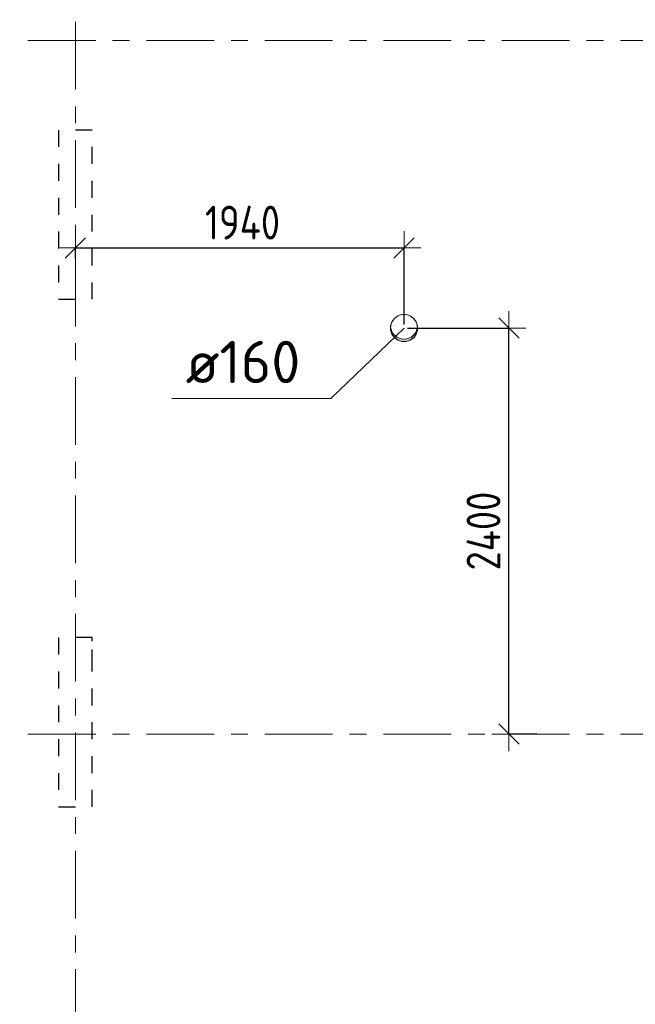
# Model space of a CAD drawing. Header units: metres. Extents: x -38 to 97, y -15 to 21.
# Tile 36 of 139: x 28.12 to 31.76, y 1.7 to 7.52. Entities that reach past the tile are written whole.
import ezdxf

# ---------------------------------------------------------------- set-up
doc = ezdxf.new("R2010")
doc.units = ezdxf.units.M
doc.header["$PDMODE"] = 65
for name, pattern in [('______11', [0.5, 0.4, -0.05, 0, -0.05]), ('______2', [0.054, 0.04, -0.014]), ('______5', [1.1, 0.8, -0.1, 0.1, -0.1])]:
    doc.linetypes.add(name, pattern=pattern)
for name, color, linetype, lineweight in [('XR$2$Осевая линия (1)', 7, '______5', 13), ('XR$3$Перекрытие (1)', 7, 'Continuous', 35), ('XR$4$Размерная линия (1)', 7, 'Continuous', 13), ('XR$4$Текст_ общее_1', 7, 'Continuous', 13), ('XR$5$Размерная линия (1)', 7, 'Continuous', 13), ('XR$5$Текст_ общее_1', 7, 'Continuous', 13)]:
    doc.layers.add(name, color=color, linetype=linetype, lineweight=lineweight)
doc.layers.add('XR$3$Макрос проема_ отверстия', color=7, linetype='Continuous', lineweight=13, true_color=0x2d2d2d)
doc.layers.add('XR$7$Стена_ бетон несущ.', color=7, linetype='Continuous', lineweight=70, true_color=0xb4b496)
doc.styles.add('ISOCPEUR', font='txt')
doc.dimstyles.new('DIMSTYLE_3', dxfattribs={"dimtxt": 0.2, "dimasz": 0.2, "dimexe": 0, "dimexo": 0, "dimgap": 0.1, "dimtad": 2, "dimdec": 0, "dimlfac": 1000, "dimrnd": 5, "dimzin": 12, "dimdsep": 46, "dimtxsty": 'ISOCPEUR', "dimblk1": 'ALL_ML_STRICH', "dimblk2": 'ALL_ML_STRICH', "dimsah": 1, "dimcen": 0, "dimclrd": 7, "dimclre": 256, "dimclrt": 7, "dimadec": 0, "dimazin": 0, "dimtfac": 1, "dimtdec": 0, "dimtix": 1, "dimtmove": 2, "dimatfit": 3, "dimfxl": 0, "dimtzin": 0, "dimlwd": 0, "dimlwe": -3, "dimarcsym": 0})

# ---------------------------------------------------------------- blocks, each defined once
blk = doc.blocks.new('NSY1')
at = {"color": 0, "linetype": 'ByBlock', "lineweight": -2}
blk.add_line((0, 0), (0, 0), dxfattribs=at)
blk.add_line((0, 0), (0, 0), dxfattribs=at)
blk.add_line((0, 0), (0, 0), dxfattribs=at)
blk.add_line((0, 0), (0, 0), dxfattribs=at)
blk.add_line((0, 0), (0, 0), dxfattribs=at)
blk.add_line((0, 0), (0, 0), dxfattribs=at)
blk.add_line((0, 0), (0, 0), dxfattribs=at)
blk.add_line((0, 0), (0, 0), dxfattribs=at)
blk.add_line((0, 0), (0, 0), dxfattribs=at)
blk.add_line((0, 0), (0, 0), dxfattribs=at)
blk.add_line((0, 0), (0, 0), dxfattribs=at)
blk.add_line((0, 0), (0, 0), dxfattribs=at)
blk.add_line((0, 0), (0, 0), dxfattribs=at)
blk.add_line((0, 0), (0, 0), dxfattribs=at)
blk.add_line((0, 0), (0, 0), dxfattribs=at)
blk.add_line((0, 0), (0, 0), dxfattribs=at)
blk.add_line((0, 0), (0, 0), dxfattribs=at)
blk.add_line((0, 0), (0, 0), dxfattribs=at)
blk.add_line((0, 0), (0, 0), dxfattribs=at)
blk.add_line((0, 0), (0, 0), dxfattribs=at)
blk.add_line((0, 0), (0, 0), dxfattribs=at)
blk.add_line((0, 0), (0, 0), dxfattribs=at)
blk.add_line((0, 0), (0, 0), dxfattribs=at)
blk.add_line((0, 0), (0, 0), dxfattribs=at)
blk.add_line((0, 0), (0, 0), dxfattribs=at)
blk.add_line((0, 0), (0, 0), dxfattribs=at)
blk.add_line((0, 0), (0, 0), dxfattribs=at)
blk.add_line((0, 0), (0, 0), dxfattribs=at)
blk.add_line((0, 0), (0, 0), dxfattribs=at)
blk.add_line((0, 0), (0, 0), dxfattribs=at)
blk.add_line((0, 0), (0, 0), dxfattribs=at)
blk.add_line((0, 0), (0, 0), dxfattribs=at)
blk.add_line((0, 0), (0, 0), dxfattribs=at)
blk.add_line((0, 0), (0, 0), dxfattribs=at)
blk.add_line((0, 0), (0, 0), dxfattribs=at)
blk.add_line((0, 0), (0, 0), dxfattribs=at)
blk.add_line((0, 0), (0, 0), dxfattribs=at)
blk.add_line((0, 0), (0, 0), dxfattribs=at)
blk.add_line((0, 0), (0, 0), dxfattribs=at)
blk.add_line((0, 0), (0, 0), dxfattribs=at)
blk.add_line((0, 0), (0, 0), dxfattribs=at)
blk.add_line((0, 0), (0, 0), dxfattribs=at)
blk.add_line((0, 0), (0, 0), dxfattribs=at)
blk.add_line((0, 0), (0, 0), dxfattribs=at)
blk = doc.blocks.new('Отображение проема (2)', base_point=(-1.002, -49.786))
at = {"layer": 'XR$3$Макрос проема_ отверстия', "true_color": 0x000000, "transparency": 33554687}
blk.add_hatch(color=18, dxfattribs=at).paths.add_polyline_path([(-0.967, -49.384), (-1.002, -49.383), (-1.072, -49.389), (-1.139, -49.407), (-1.203, -49.437), (-1.261, -49.477), (-1.31, -49.527), (-1.351, -49.585), (-1.381, -49.648), (-1.399, -49.716), (-1.405, -49.786), (-1.399, -49.856), (-1.381, -49.924), (-1.351, -49.988), (-1.31, -50.045), (-1.261, -50.095), (-1.203, -50.135), (-1.139, -50.165), (-1.072, -50.183), (-1.002, -50.189), (-0.967, -50.188), (-1.032, -50.177), (-1.095, -50.155), (-1.153, -50.123), (-1.205, -50.082), (-1.25, -50.033), (-1.287, -49.978), (-1.313, -49.917), (-1.329, -49.852), (-1.335, -49.786), (-1.329, -49.72), (-1.313, -49.656), (-1.287, -49.595), (-1.25, -49.539), (-1.205, -49.49), (-1.153, -49.449), (-1.095, -49.417), (-1.032, -49.396)])
at = {"layer": 'XR$3$Макрос проема_ отверстия', "transparency": 33554687}
blk.add_circle((-1.002, -49.786), 0.403, dxfattribs=at)
blk.add_arc((-0.932, -49.786), 0.403, 94.9784, 265.0216, dxfattribs=at)
blk = doc.blocks.new('ALL_ML_STRICH')
at = {"color": 0, "linetype": 'ByBlock', "lineweight": -2}
for p, q in [((-0.3, -0.3), (0.3, 0.3)), ((0, -0.5), (0, 0.5)), ((-1, 0), (0.5, 0))]:
    blk.add_line(p, q, dxfattribs=at)
blk = doc.blocks.new('*D227')
at = {"layer": 'DEFPOINTS', "color": 7, "linetype": 'Continuous', "lineweight": 13, "transparency": 33554687}
for p in [(30.392, 5.7), (31.0114, 3.3), (31.1963, 3.3)]:
    blk.add_point(p, dxfattribs=at)
at = {"layer": 'XR$4$Размерная линия (1)', "color": 9, "linetype": 'Continuous', "lineweight": -2, "true_color": 0xc7c7c7, "transparency": 33554687}
for p, q in [((30.412, 5.7), (31.0114, 5.7)), ((31.1763, 3.3), (31.0114, 3.3))]:
    blk.add_line(p, q, dxfattribs=at)
at = {"layer": 'XR$4$Размерная линия (1)', "color": 7, "linetype": 'Continuous', "lineweight": -2, "transparency": 33554687}
blk.add_line((31.0114, 3.3), (31.0114, 5.7), dxfattribs=at)
at = {"layer": 'XR$4$Размерная линия (1)', "color": 7, "linetype": 'Continuous', "lineweight": 13, "transparency": 33554687, "xscale": 0.2, "yscale": 0.2, "zscale": 0.2}
for p, rotation in [((31.0114, 5.7), 90), ((31.0114, 3.3), 270)]:
    blk.add_blockref('ALL_ML_STRICH', p, dxfattribs=dict(at, rotation=rotation))
at = {"layer": 'XR$4$Размерная линия (1)', "color": 7, "linetype": 'Continuous', "lineweight": 13, "transparency": 33554687, "insert": (30.8614, 4.5), "char_height": 0.2, "width": 0.666667, "attachment_point": 5, "rotation": 90, "style": 'ISOCPEUR'}
blk.add_mtext('\\W0.83;\\A1;{2400}', dxfattribs=at)
blk = doc.blocks.new('*D228')
at = {"layer": 'DEFPOINTS', "color": 7, "linetype": 'Continuous', "lineweight": 13, "transparency": 33554687}
for p in [(28.45, 6.1731), (28.45, 6.0918), (30.392, 5.7)]:
    blk.add_point(p, dxfattribs=at)
at = {"layer": 'XR$4$Размерная линия (1)', "color": 9, "linetype": 'Continuous', "lineweight": -2, "true_color": 0xc7c7c7, "transparency": 33554687}
for p, q in [((28.45, 6.1118), (28.45, 6.1731)), ((30.392, 5.72), (30.392, 6.1731))]:
    blk.add_line(p, q, dxfattribs=at)
at = {"layer": 'XR$4$Размерная линия (1)', "color": 7, "linetype": 'Continuous', "lineweight": -2, "transparency": 33554687}
blk.add_line((28.45, 6.1731), (30.392, 6.1731), dxfattribs=at)
at = {"layer": 'XR$4$Размерная линия (1)', "color": 7, "linetype": 'Continuous', "lineweight": 13, "transparency": 33554687, "xscale": 0.2, "yscale": 0.2, "zscale": 0.2, "rotation": 180}
blk.add_blockref('ALL_ML_STRICH', (28.45, 6.1731), dxfattribs=at)
at = {"layer": 'XR$4$Размерная линия (1)', "color": 7, "linetype": 'Continuous', "lineweight": 13, "transparency": 33554687, "xscale": 0.2, "yscale": 0.2, "zscale": 0.2}
blk.add_blockref('ALL_ML_STRICH', (30.392, 6.1731), dxfattribs=at)
at = {"layer": 'XR$4$Размерная линия (1)', "color": 7, "linetype": 'Continuous', "lineweight": 13, "transparency": 33554687, "insert": (29.4376, 6.3231), "char_height": 0.2, "width": 0.666667, "attachment_point": 5, "style": 'ISOCPEUR'}
blk.add_mtext('\\W0.83;\\A1;{1940}', dxfattribs=at)
blk = doc.blocks.new('*D550')
at = {"layer": 'DEFPOINTS', "color": 7, "linetype": 'Continuous', "lineweight": 13, "transparency": 33554687}
for p in [(30.392, 5.7), (31.0114, 3.3), (31.1963, 3.3)]:
    blk.add_point(p, dxfattribs=at)
at = {"layer": 'XR$5$Размерная линия (1)', "color": 9, "linetype": 'Continuous', "lineweight": -2, "true_color": 0xc7c7c7, "transparency": 33554687}
for p, q in [((30.412, 5.7), (31.0114, 5.7)), ((31.1763, 3.3), (31.0114, 3.3))]:
    blk.add_line(p, q, dxfattribs=at)
at = {"layer": 'XR$5$Размерная линия (1)', "color": 7, "linetype": 'Continuous', "lineweight": -2, "transparency": 33554687}
blk.add_line((31.0114, 3.3), (31.0114, 5.7), dxfattribs=at)
at = {"layer": 'XR$5$Размерная линия (1)', "color": 7, "linetype": 'Continuous', "lineweight": 13, "transparency": 33554687, "xscale": 0.2, "yscale": 0.2, "zscale": 0.2}
for p, rotation in [((31.0114, 5.7), 90), ((31.0114, 3.3), 270)]:
    blk.add_blockref('ALL_ML_STRICH', p, dxfattribs=dict(at, rotation=rotation))
at = {"layer": 'XR$5$Размерная линия (1)', "color": 7, "linetype": 'Continuous', "lineweight": 13, "transparency": 33554687, "insert": (30.8614, 4.5), "char_height": 0.2, "width": 0.666667, "attachment_point": 5, "rotation": 90, "style": 'ISOCPEUR'}
blk.add_mtext('\\W0.83;\\A1;{2400}', dxfattribs=at)
blk = doc.blocks.new('*D551')
at = {"layer": 'DEFPOINTS', "color": 7, "linetype": 'Continuous', "lineweight": 13, "transparency": 33554687}
for p in [(28.45, 6.1731), (28.45, 6.0918), (30.392, 5.7)]:
    blk.add_point(p, dxfattribs=at)
at = {"layer": 'XR$5$Размерная линия (1)', "color": 9, "linetype": 'Continuous', "lineweight": -2, "true_color": 0xc7c7c7, "transparency": 33554687}
for p, q in [((28.45, 6.1118), (28.45, 6.1731)), ((30.392, 5.72), (30.392, 6.1731))]:
    blk.add_line(p, q, dxfattribs=at)
at = {"layer": 'XR$5$Размерная линия (1)', "color": 7, "linetype": 'Continuous', "lineweight": -2, "transparency": 33554687}
blk.add_line((28.45, 6.1731), (30.392, 6.1731), dxfattribs=at)
at = {"layer": 'XR$5$Размерная линия (1)', "color": 7, "linetype": 'Continuous', "lineweight": 13, "transparency": 33554687, "xscale": 0.2, "yscale": 0.2, "zscale": 0.2, "rotation": 180}
blk.add_blockref('ALL_ML_STRICH', (28.45, 6.1731), dxfattribs=at)
at = {"layer": 'XR$5$Размерная линия (1)', "color": 7, "linetype": 'Continuous', "lineweight": 13, "transparency": 33554687, "xscale": 0.2, "yscale": 0.2, "zscale": 0.2}
blk.add_blockref('ALL_ML_STRICH', (30.392, 6.1731), dxfattribs=at)
at = {"layer": 'XR$5$Размерная линия (1)', "color": 7, "linetype": 'Continuous', "lineweight": 13, "transparency": 33554687, "insert": (29.4376, 6.3231), "char_height": 0.2, "width": 0.666667, "attachment_point": 5, "style": 'ISOCPEUR'}
blk.add_mtext('\\W0.83;\\A1;{1940}', dxfattribs=at)

msp = doc.modelspace()

# ---------------------------------------------------------------- linework, layer by layer
at = {"color": 7, "linetype": 'Continuous', "lineweight": 13, "transparency": 33554687}
msp.add_lwpolyline([(30.392, 5.7), (29.9598, 5.2828), (29.0198, 5.2828)], dxfattribs=at)
msp.add_lwpolyline([(30.392, 5.7), (29.9598, 5.2828), (29.0198, 5.2828)], dxfattribs=at)
at = {"layer": 'XR$2$Осевая линия (1)', "color": 253, "linetype": '______11', "lineweight": 13, "true_color": 0xa0a0a0, "transparency": 33554687}
for p, q in [((28.45, -3.39), (28.45, 8.92)), ((-2.63, 7.4), (62.6, 7.4)), ((-2.63, 3.3), (62.6, 3.3))]:
    msp.add_line(p, q, dxfattribs=at)
at = {"layer": 'XR$3$Перекрытие (1)', "color": 7, "linetype": 'Continuous', "lineweight": 13, "transparency": 33554687}
for p, q in [((30.3553, 5.7719), (30.3349, 5.757)), ((30.3793, 5.7797), (30.3553, 5.7719)), ((30.4046, 5.7797), (30.3793, 5.7797)), ((30.4286, 5.7719), (30.4046, 5.7797)), ((30.449, 5.757), (30.4286, 5.7719)), ((30.3201, 5.7366), (30.3123, 5.7126)), ((30.3123, 5.7126), (30.3123, 5.6874)), ((30.3349, 5.757), (30.3201, 5.7366)), ((30.4638, 5.7366), (30.449, 5.757)), ((30.4716, 5.7126), (30.4638, 5.7366)), ((30.4716, 5.6874), (30.4716, 5.7126)), ((30.3123, 5.6874), (30.3201, 5.6634)), ((30.3201, 5.6634), (30.3349, 5.643)), ((30.449, 5.643), (30.4638, 5.6634)), ((30.4638, 5.6634), (30.4716, 5.6874)), ((30.3349, 5.643), (30.3553, 5.6281)), ((30.3553, 5.6281), (30.3793, 5.6203)), ((30.3793, 5.6203), (30.4046, 5.6203)), ((30.4046, 5.6203), (30.4286, 5.6281)), ((30.4286, 5.6281), (30.449, 5.643))]:
    msp.add_line(p, q, dxfattribs=at)
at = {"layer": 'XR$7$Стена_ бетон несущ.', "color": 253, "linetype": '______2', "lineweight": -3, "true_color": 0xa0a0a0, "transparency": 33554687}
for p, q in [((28.55, 6.87), (28.35, 6.87)), ((28.35, 6.87), (28.35, 5.87)), ((28.55, 5.87), (28.55, 6.87)), ((28.35, 5.87), (28.55, 5.87)), ((28.55, 3.87), (28.35, 3.87)), ((28.35, 3.87), (28.35, 2.87)), ((28.55, 3.85), (28.55, 3.87)), ((28.55, 3.7), (28.55, 3.85)), ((28.55, 2.87), (28.55, 3.7)), ((28.35, 2.87), (28.55, 2.87))]:
    msp.add_line(p, q, dxfattribs=at)

# ---------------------------------------------------------------- block references
at = {"layer": 'XR$3$Макрос проема_ отверстия', "transparency": 33554687, "xscale": 0.197537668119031, "yscale": 0.197537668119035, "rotation": 89.99999714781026}
msp.add_blockref('Отображение проема (2)', (30.392, 5.7), dxfattribs=at)
at = {"layer": 'XR$3$Перекрытие (1)', "color": 7, "linetype": 'Continuous', "lineweight": 13, "transparency": 33554687, "xscale": 0.05000000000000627, "yscale": 0.05000000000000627, "zscale": 0.05000000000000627}
msp.add_blockref('NSY1', (30.392, 5.7), dxfattribs=at)

# ---------------------------------------------------------------- texts
at = {"layer": 'XR$4$Текст_ общее_1', "color": 7, "linetype": 'Continuous', "lineweight": 13, "transparency": 33554687, "insert": (29.1019, 5.4995), "char_height": 0.25, "width": 0.809375, "attachment_point": 4, "style": 'ISOCPEUR'}
msp.add_mtext('\\A1;{\\fISOCPEUR|i0|b0;\\H0.250000;\\W1.000000;\\C7;ø160}\\P', dxfattribs=at)
at = {"layer": 'XR$5$Текст_ общее_1', "color": 7, "linetype": 'Continuous', "lineweight": 13, "transparency": 33554687, "insert": (29.1019, 5.4995), "char_height": 0.25, "width": 0.809375, "attachment_point": 4, "style": 'ISOCPEUR'}
msp.add_mtext('\\A1;{\\fISOCPEUR|i0|b0;\\H0.250000;\\W1.000000;\\C7;ø160}\\P', dxfattribs=at)

# ---------------------------------------------------------------- dimensions: what is measured, and where the dimension line sits
at = {"layer": 'XR$4$Размерная линия (1)', "color": 7, "linetype": 'Continuous', "lineweight": 13, "transparency": 33554687}
dim = msp.add_linear_dim(base=(30.392, 6.1731), p1=(28.45, 6.1118), p2=(30.392, 5.72), dimstyle='DIMSTYLE_3', override={"dimpost": '<>', "dimclrd": 7, "dimclre": 9, "dimclrt": 7, "dimlwd": 0, "dimlwe": 65533}, dxfattribs=at)
dim.commit()
dim.dimension.update_dxf_attribs({"geometry": '*D228', "text_midpoint": (29.4376, 6.3231), "dimtype": 160})
dim = msp.add_linear_dim(base=(31.0114, 5.7), p1=(31.1763, 3.3), p2=(30.412, 5.7), angle=90, dimstyle='DIMSTYLE_3', override={"dimpost": '<>', "dimclrd": 7, "dimclre": 9, "dimclrt": 7, "dimlwd": 0, "dimlwe": 65533}, dxfattribs=at)
dim.commit()
dim.dimension.update_dxf_attribs({"geometry": '*D227', "text_midpoint": (30.8614, 4.5), "dimtype": 160})
at = {"layer": 'XR$5$Размерная линия (1)', "color": 7, "linetype": 'Continuous', "lineweight": 13, "transparency": 33554687}
dim = msp.add_linear_dim(base=(30.392, 6.1731), p1=(28.45, 6.1118), p2=(30.392, 5.72), dimstyle='DIMSTYLE_3', override={"dimpost": '<>', "dimclrd": 7, "dimclre": 9, "dimclrt": 7, "dimlwd": 0, "dimlwe": 65533}, dxfattribs=at)
dim.commit()
dim.dimension.update_dxf_attribs({"geometry": '*D551', "text_midpoint": (29.4376, 6.3231), "dimtype": 160})
dim = msp.add_linear_dim(base=(31.0114, 5.7), p1=(31.1763, 3.3), p2=(30.412, 5.7), angle=90, dimstyle='DIMSTYLE_3', override={"dimpost": '<>', "dimclrd": 7, "dimclre": 9, "dimclrt": 7, "dimlwd": 0, "dimlwe": 65533}, dxfattribs=at)
dim.commit()
dim.dimension.update_dxf_attribs({"geometry": '*D550', "text_midpoint": (30.8614, 4.5), "dimtype": 160})

doc.saveas('drawing.dxf')
